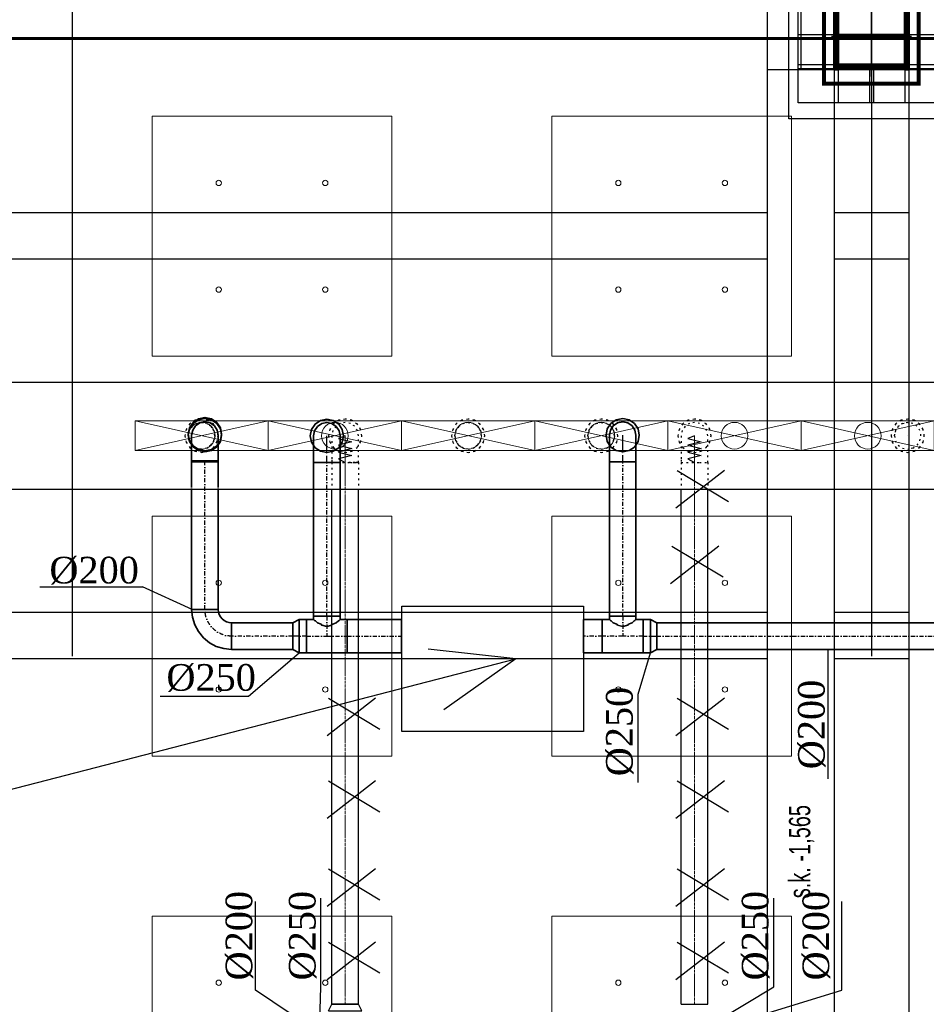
# Model space of a CAD drawing. Header units: centimetres. Extents: x -228435 to 46820, y -89367 to 152985.
# Tile 148 of 256: x -40934 to -34128, y 45738 to 53125. Entities that reach past the tile are written whole.
import ezdxf

# ---------------------------------------------------------------- set-up
doc = ezdxf.new("R2010")
doc.units = ezdxf.units.CM
doc.header["$LTSCALE"] = 50
doc.header["$PDMODE"] = 35
doc.header["$PDSIZE"] = 0.1
for name, pattern in [('01-103-Went PP_poziom-0_5$0$DASHDOT', [25.4, 12.7, -6.35, 0, -6.35]), ('CADVENT_CENTERLINE', [9.9, 7.4, -1, 0.5, -1]), ('CADVENT_HIDDEN', [0.8, 0.25, -0.55]), ('Kondygnacja  -0_5$0$HIDDEN', [9.525, 6.35, -3.175]), ('Kondygnacja  -0_5$0$HIDDEN2', [4.7625, 3.175, -1.5875]), ('Osie rzutów$0$DASHDOT2', [12.7, 6.35, -3.175, 0, -3.175])]:
    doc.linetypes.add(name, pattern=pattern)
doc.layers.get('0').update_dxf_attribs({"color": 8})
doc.layers.get('DEFPOINTS').update_dxf_attribs({"color": 8})
for name, color, linetype in [('01-103-Went PP_poziom-0_5$0$L_Nawiew', 250, 'Continuous'), ('bgde-nawiewEXP', 250, 'Continuous'), ('bgde-nawiewHIDDEN', 250, 'Continuous'), ('IS_zmiany 2024', 3, 'Continuous'), ('Kondygnacja  -0_5$0$ARCH_GK', 8, 'Continuous'), ('Kondygnacja  -0_5$0$ARCH_KONSTR_POWYŻEJ RZUTU', 8, 'Kondygnacja  -0_5$0$HIDDEN'), ('Kondygnacja  -0_5$0$ARCH_KONSTR_POWYŻEJ RZUTU_IST', 8, 'Kondygnacja  -0_5$0$HIDDEN2'), ('Kondygnacja  -0_5$0$ARCH_KONSTRUKCJA_NIEWIDOCZNA', 8, 'Continuous'), ('Kondygnacja  -0_5$0$ARCH_OKŁADZINA', 8, 'Continuous'), ('Kondygnacja  -0_5$0$ARCH_SŁUPY', 8, 'Continuous'), ('Osie rzutów$0$ARCH_INFO_OSIE_IST', 8, 'Osie rzutów$0$DASHDOT2'), ('Osie rzutów$0$ARCH_INFO_OSIE_OPISY_IST', 8, 'Continuous')]:
    doc.layers.add(name, color=color, linetype=linetype)
for name, color, linetype, lineweight in [('bgde-nawiewCEN', 7, 'Continuous', 13), ('bgde_nawiewnik', 11, 'Continuous', 5), ('Kondygnacja  -0_5$0$ARCH_INFO_WYMIARY', 8, 'Continuous', 9), ('SU Lampy kwadratowe  -05$0$ARCH_SUFITY_PODWIESZANE', 8, 'Continuous', 9)]:
    doc.layers.add(name, color=color, linetype=linetype, lineweight=lineweight)
doc.styles.add('Kondygnacja  -0_5$0$BIKTS', font='bikromsw.shx', dxfattribs={"width": 0.8})
doc.styles.add('Kondygnacja  -0_5$0$Romans', font='Romans.shx', dxfattribs={"width": 0.7})
doc.dimstyles.new('Kondygnacja  -0_5$0$Wymiary 1-100', dxfattribs={"dimtxt": 12, "dimasz": 10, "dimexe": 5, "dimexo": 0, "dimgap": 4, "dimtad": 1, "dimrnd": 0.5, "dimzin": 12, "dimdsep": 46, "dimtxsty": 'Kondygnacja  -0_5$0$Romans', "dimblk": 'Kondygnacja  -0_5$0$_Oblique', "dimcen": 10, "dimdle": 10, "dimclrt": 55, "dimazin": 0, "dimtfac": 1, "dimtmove": 1, "dimatfit": 3, "dimfxl": 8, "dimfxlon": 1, "dimtolj": 1, "dimtzin": 0, "dimarcsym": 0})
pattern_1 = [(45, (-1133.3117, -3177.9858), (-0.6735192, 0.6735192), [])]

# ---------------------------------------------------------------- blocks, each defined once
blk = doc.blocks.new('Osie rzutów')
at = {"layer": 'Osie rzutów$0$ARCH_INFO_OSIE_IST', "ltscale": 10}
for p, q in [((8060, 12510), (8060, 4623.26)), ((8660, 12510), (8660, 4623.26)), ((8660, 9770), (8660, 9830)), ((4436.04, 9800), (15156.54, 9800)), ((8690, 9800), (8630, 9800)), ((4436.04, 9200), (15156.54, 9200))]:
    blk.add_line(p, q, dxfattribs=at)
blk = doc.blocks.new('SU Lampy kwadratowe  -05$0$moduł sufitu')
at = {"layer": 'SU Lampy kwadratowe  -05$0$ARCH_SUFITY_PODWIESZANE'}
for points in [[(60, -60), (240, -60), (240, -240), (60, -240)], [(360, -60), (540, -60), (540, -240), (360, -240)], [(60, -360), (240, -360), (240, -540), (60, -540)], [(360, -360), (540, -360), (540, -540), (360, -540)]]:
    blk.add_lwpolyline(points, close=True, dxfattribs=at)
for centre in [(110, -110), (190, -110), (410, -110), (490, -110), (110, -190), (190, -190), (410, -190), (490, -190), (110, -410), (190, -410), (410, -410), (490, -410), (110, -490), (190, -490), (410, -490), (490, -490)]:
    blk.add_circle(centre, 2, dxfattribs=at)
blk = doc.blocks.new('SU Lampy kwadratowe  -05')
at = {"layer": 'SU Lampy kwadratowe  -05$0$ARCH_SUFITY_PODWIESZANE'}
for p in [(8060, 9800), (8060, 9200)]:
    blk.add_blockref('SU Lampy kwadratowe  -05$0$moduł sufitu', p, dxfattribs=at)
blk = doc.blocks.new('Kondygnacja  -0_5$0$_Oblique')
at = {"color": 0, "linetype": 'ByBlock', "lineweight": -2}
blk.add_line((-0.5, -0.5), (0.5, 0.5), dxfattribs=at)
blk = doc.blocks.new('*D147')
at = {"layer": 'DEFPOINTS', "color": 0}
for p in [(5845, 52950), (6165.9, 52950), (-62690, 50660)]:
    blk.add_point(p, dxfattribs=at)
at = {"layer": 'Kondygnacja  -0_5$0$ARCH_INFO_WYMIARY', "color": 0, "lineweight": -2}
for p, q in [((6157.9, 52950), (6170.9, 52950)), ((6165.9, 50650), (6165.9, 52960)), ((6157.9, 50660), (6170.9, 50660))]:
    blk.add_line(p, q, dxfattribs=at)
at = {"layer": 'Kondygnacja  -0_5$0$ARCH_INFO_WYMIARY', "color": 0, "lineweight": -2, "xscale": 10, "yscale": 10, "zscale": 10}
for p, rotation in [((6165.9, 52950), 90), ((6165.9, 50660), 270)]:
    blk.add_blockref('Kondygnacja  -0_5$0$_Oblique', p, dxfattribs=dict(at, rotation=rotation))
at = {"layer": 'Kondygnacja  -0_5$0$ARCH_INFO_WYMIARY', "color": 55, "insert": (6155.9, 51805), "char_height": 12, "attachment_point": 5, "rotation": 90, "style": 'Kondygnacja  -0_5$0$Romans'}
blk.add_mtext('\\A1;2290', dxfattribs=at)
blk = doc.blocks.new('*D148')
at = {"layer": 'DEFPOINTS', "color": 0}
for p in [(-59190, 47690), (5862.4, 47690), (6190, 43700)]:
    blk.add_point(p, dxfattribs=at)
at = {"layer": 'Kondygnacja  -0_5$0$ARCH_INFO_WYMIARY', "color": 0, "lineweight": -2}
for p, q in [((5854.4, 47690), (5867.4, 47690)), ((5862.4, 43690), (5862.4, 47700)), ((5870.4, 43700), (5857.4, 43700))]:
    blk.add_line(p, q, dxfattribs=at)
at = {"layer": 'Kondygnacja  -0_5$0$ARCH_INFO_WYMIARY', "color": 0, "lineweight": -2, "xscale": 10, "yscale": 10, "zscale": 10}
for p, rotation in [((5862.4, 47690), 90), ((5862.4, 43700), 270)]:
    blk.add_blockref('Kondygnacja  -0_5$0$_Oblique', p, dxfattribs=dict(at, rotation=rotation))
at = {"layer": 'Kondygnacja  -0_5$0$ARCH_INFO_WYMIARY', "color": 55, "insert": (5852.4, 45695), "char_height": 12, "attachment_point": 5, "rotation": 90, "style": 'Kondygnacja  -0_5$0$Romans'}
blk.add_mtext('\\A1;3990', dxfattribs=at)
blk = doc.blocks.new('Kondygnacja  -0_5$0$słup_kwadrat')
at = {"layer": 'Kondygnacja  -0_5$0$ARCH_SŁUPY', "lineweight": 40}
h = blk.add_hatch(dxfattribs=at)
h.set_pattern_fill('ANSI31', color=256, scale=0.3, style=0)
h.set_pattern_definition(pattern_1)
h.paths.add_polyline_path([(36, 34), (39, 34), (39, 84), (36, 84)])
h = blk.add_hatch(dxfattribs=at)
h.set_pattern_fill('ANSI31', color=256, scale=0.3, style=0)
h.set_pattern_definition(pattern_1)
h.paths.add_polyline_path([(89, 80), (89, 83), (39, 83), (39, 80)])
h = blk.add_hatch(dxfattribs=at)
h.set_pattern_fill('ANSI31', color=256, scale=0.3, style=0)
h.set_pattern_definition(pattern_1)
h.paths.add_polyline_path([(89, 34), (92, 34), (92, 84), (89, 84)])
h = blk.add_hatch(dxfattribs=at)
h.set_pattern_fill('ANSI31', color=256, scale=0.3, style=0)
h.set_pattern_definition(pattern_1)
h.paths.add_polyline_path([(89, 57.5), (89, 60.5), (39, 60.5), (39, 57.5)])
h = blk.add_hatch(dxfattribs=at)
h.set_pattern_fill('ANSI31', color=256, scale=0.3, style=0)
h.set_pattern_definition(pattern_1)
h.paths.add_polyline_path([(89, 35), (89, 38), (39, 38), (39, 35)])
at = {"layer": 'Kondygnacja  -0_5$0$ARCH_KONSTRUKCJA_NIEWIDOCZNA'}
blk.add_lwpolyline([(119, 109), (119, 9), (9, 9), (9, 109)], close=True, dxfattribs=at)
for points in [[(36, 109), (36, 84)], [(39, 109), (39, 84)], [(62.5, 109), (62.5, 83)], [(65.5, 109), (65.5, 83)], [(89, 109), (89, 84)], [(92, 109), (92, 84)], [(9, 83), (36, 83)], [(92, 83), (119, 83)], [(9, 80), (36, 80)], [(92, 80), (119, 80)], [(9, 60.5), (36, 60.5)], [(92, 60.5), (119, 60.5)], [(9, 57.5), (36, 57.5)], [(92, 57.5), (119, 57.5)], [(9, 38), (36, 38)], [(92, 38), (119, 38)], [(9, 35), (36, 35)], [(36, 34), (36, 9)], [(39, 34), (39, 9)], [(62.5, 35), (62.5, 9)], [(65.49, 35), (65.49, 9)], [(89, 34), (89, 9)], [(92, 35), (119, 35)], [(92, 34), (92, 9)]]:
    blk.add_lwpolyline(points, dxfattribs=at)
at = {"layer": 'Kondygnacja  -0_5$0$ARCH_OKŁADZINA'}
blk.add_lwpolyline([(2, 121), (126, 121), (126, -3), (2, -3)], close=True, dxfattribs=at)
at = {"layer": 'Kondygnacja  -0_5$0$ARCH_SŁUPY', "lineweight": 40}
for p, q in [((39, 60.5), (89, 60.5)), ((89, 57.5), (39, 57.5))]:
    blk.add_line(p, q, dxfattribs=at)
at = {"layer": 'Kondygnacja  -0_5$0$ARCH_SŁUPY', "lineweight": 50, "const_width": 3}
blk.add_lwpolyline([(28.5, 94.5), (99.5, 94.5), (99.5, 23.5), (28.5, 23.5)], close=True, dxfattribs=at)
at = {"layer": 'Kondygnacja  -0_5$0$ARCH_SŁUPY', "lineweight": 40}
for points in [[(36, 84), (39, 84), (39, 34), (36, 34)], [(89, 84), (92, 84), (92, 34), (89, 34)]]:
    blk.add_lwpolyline(points, close=True, dxfattribs=at)
for points in [[(89, 83), (39, 83)], [(39, 80), (89, 80)], [(89, 38), (39, 38)], [(39, 35), (89, 35)]]:
    blk.add_lwpolyline(points, dxfattribs=at)
blk = doc.blocks.new('Kondygnacja  -0_5$0$konstrukcja istniejąca -0.5')
at = {"layer": 'Kondygnacja  -0_5$0$ARCH_KONSTR_POWYŻEJ RZUTU_IST', "ltscale": 10}
blk.add_line((8632, 9775), (8632, 8625), dxfattribs=at)
for points in [[(8738, 9775), (8582, 9775), (8582, 9825), (8738, 9825), (8738, 9775)], [(8582, 8625), (8582, 9775)], [(8688, 9775), (8688, 8625)], [(7538, 9367.89), (8582, 9367.89)], [(8632, 9367.89), (8688, 9367.89)], [(8582, 9332.89), (7538, 9332.89)], [(8688, 9332.89), (8632, 9332.89)]]:
    blk.add_lwpolyline(points, dxfattribs=at)
at = {"layer": 'Kondygnacja  -0_5$0$ARCH_KONSTR_POWYŻEJ RZUTU_IST', "ltscale": 10, "elevation": 0}
for points in [[(8607, 9825), (8607, 9775)], [(7538, 9667.89), (8582, 9667.89)], [(8632, 9667.89), (8688, 9667.89)], [(8582, 9632.89), (7538, 9632.89)], [(8688, 9632.89), (8632, 9632.89)]]:
    blk.add_lwpolyline(points, dxfattribs=at)
at = {"layer": 'Kondygnacja  -0_5$0$ARCH_KONSTR_POWYŻEJ RZUTU_IST', "style": 'Kondygnacja  -0_5$0$BIKTS', "width": 0.7}
blk.add_text('s.k. -1,565', height=16, rotation=90, dxfattribs=at).set_placement((8614.08, 9153.39))
blk = doc.blocks.new('A$C066D7839')
at = {"layer": 'bgde_nawiewnik'}
for p, q in [((-50, -11.15), (-50, 11.15)), ((-50, 11.15), (50, 11.15)), ((-50, -11.15), (50, 11.15)), ((50, -11.15), (-50, 11.15)), ((50, 11.15), (50, -11.15)), ((50, -11.15), (-50, -11.15))]:
    blk.add_line(p, q, dxfattribs=at)
blk.add_circle((0, 0), 10, dxfattribs=at)
blk = doc.blocks.new('A$C6620F7D7')
at = {"layer": 'IS_zmiany 2024', "color": 2}
for p, q in [((-2328.8, 1110.5, -3110), (-2328.8, 1775.1, -3110)), ((-1838.9, 1135.5, -3110), (-1838.9, 1800.1, -3110)), ((1561.1, 1135.5, -3110), (1561.1, 1800.1, -3110)), ((2071.1, 1110.5, -3110), (2071.1, 1775.1, -3110)), ((-1947.8, 852.9, -3110), (-2328.8, 1110.5, -3110)), ((-1847.8, 877.9, -3110), (-1838.9, 1135.5, -3110)), ((1132.6, 877.9, -3110), (1561.1, 1135.5, -3110)), ((1232.6, 852.9, -3110), (2071.1, 1110.5, -3110))]:
    blk.add_line(p, q, dxfattribs=at)
at = {"layer": 'IS_zmiany 2024', "color": 1, "lineweight": 35}
for p, q in [((-1947.8, 852.9, -3110), (-2674, 852.9, -3110)), ((-2609, 652.9, -3110), (-2609, 852.9, -3110)), ((-1947.8, 852.9, -3110), (-1847.8, 877.9, -3110)), ((-1947.8, 652.9, -3110), (-1947.8, 852.9, -3110)), ((-1531.2, 877.9, -3110), (-1847.8, 877.9, -3110)), ((-1847.8, 627.9, -3110), (-1847.8, 877.9, -3110)), ((816, 877.9, -3110), (1132.6, 877.9, -3110)), ((1132.6, 627.9, -3110), (1132.6, 877.9, -3110)), ((1232.6, 852.9, -3110), (1132.6, 877.9, -3110)), ((1232.6, 652.9, -3110), (1232.6, 852.9, -3110)), ((1232.6, 852.9, -3110), (2506, 852.9, -3110)), ((2441, 652.9, -3110), (2441, 852.9, -3110)), ((-2834, -730.2, -3110), (-2834, 672.9, -3110)), ((2666, -730.2, -3110), (2666, 672.9, -3110)), ((-2634, 627.9, -3110), (-2834, 627.9, -3110)), ((-2634, -730.2, -3110), (-2634, 627.9, -3110)), ((-1947.8, 652.9, -3110), (-2609, 652.9, -3110)), ((-1847.8, 627.9, -3110), (-1947.8, 652.9, -3110)), ((-1531.2, 627.9, -3110), (-1847.8, 627.9, -3110)), ((816, 627.9, -3110), (1132.6, 627.9, -3110)), ((1132.6, 627.9, -3110), (1232.6, 652.9, -3110)), ((1232.6, 652.9, -3110), (2441, 652.9, -3110)), ((2466, -730.2, -3110), (2466, 627.9, -3110)), ((2466, 627.9, -3110), (2666, 627.9, -3110)), ((-2634, -524.2, -3110), (-2834, -524.2, -3110)), ((-2649.4, -576.3, -3110), (-2816.5, -618.7, -2122.9)), ((-2734, -524.2, -3110), (-2813.1, -555.5, -3110)), ((-2813.1, -555.5, -3110), (-2649.4, -576.3, -3110)), ((2466, -524.2, -3110), (2666, -524.2, -3110)), ((2645, -555.5, -3110), (2481.3, -576.3, -3110)), ((2481.3, -576.3, -3110), (2648.4, -618.7, -2122.9)), ((2566, -524.2, -3110), (2645, -555.5, -3110)), ((-2816.5, -618.7, -2122.9), (-2665.9, -628.3, -3110)), ((-2665.9, -628.3, -3110), (-2734, -730.2, -3110)), ((2648.4, -618.7, -2122.9), (2497.9, -628.3, -3110)), ((2497.9, -628.3, -3110), (2566, -730.2, -3110))]:
    blk.add_line(p, q, dxfattribs=at)
at = {"layer": 'IS_zmiany 2024', "color": 250, "linetype": '01-103-Went PP_poziom-0_5$0$DASHDOT', "ltscale": 0.05}
for p, q in [((-1681.2, 752.9, -3110), (-2689.7, 752.9, -3110)), ((966, 752.9, -3110), (2521.6, 752.9, -3110)), ((-2734, -730.2, -2122.9), (-2734, 687.9, -2122.9)), ((2566, -730.2, -3110), (2566, 687.9, -3110))]:
    blk.add_line(p, q, dxfattribs=at)
at = {"layer": 'IS_zmiany 2024', "color": 1, "lineweight": 35}
for centre, radius, start, end in [((-2689.7, 705.7, -3110), 148, 83.9263, 192.80663), ((2521.6, 705.7, -3110), 148, 347.19337, 96.0737), ((-2609, 627.9, -3110), 25, 90, 180), ((2441, 627.9, -3110), 25, 0, 90)]:
    blk.add_arc(centre, radius, start, end, dxfattribs=at)
at = {"layer": 'IS_zmiany 2024', "color": 250, "linetype": '01-103-Went PP_poziom-0_5$0$DASHDOT', "ltscale": 0.05}
for centre, start, end in [((-2676.7, 696.4, -3110), 102.98305, 188.42512), ((2508.6, 696.4, -3110), 351.57488, 77.01695)]:
    blk.add_arc(centre, 58, start, end, dxfattribs=at)
at = {"layer": 'IS_zmiany 2024', "color": 2, "char_height": 200, "width": 6261.143, "attachment_point": 1, "rotation": 90}
for s, insert in [('\\fTimes New Roman|b0|i0|c238|p18;\\A1;%%c200', (-2554.4, 1183.1, 4570)), ('\\fTimes New Roman|b0|i0|c238|p18;\\A1;%%c250', (-2079.3, 1183.1, 4570)), ('\\fTimes New Roman|b0|i0|c238|p18;\\A1;%%c250', (1320.7, 1183.1, 4570)), ('\\fTimes New Roman|b0|i0|c238|p18;\\A1;%%c200', (1776.3, 1183.1, 4570))]:
    blk.add_mtext(s, dxfattribs=dict(at, insert=insert))

msp = doc.modelspace()

# ---------------------------------------------------------------- linework, layer by layer
at = {"layer": 'bgde-nawiewCEN', "linetype": 'CADVENT_CENTERLINE', "ltscale": 0.06}
for p, q in [((-38489.979, 50003.393), (-38489.979, 50003.868)), ((-38489.979, 50002.268), (-38489.979, 50003.393)), ((-38489.979, 50000.075), (-38489.979, 50002.268)), ((-38489.979, 49996.46), (-38489.979, 50000.075)), ((-38489.979, 49991.068), (-38489.979, 49996.46)), ((-38489.979, 49983.542), (-38489.979, 49991.068)), ((-38489.979, 49973.527), (-38489.979, 49983.542)), ((-38489.979, 49960.668), (-38489.979, 49973.527)), ((-38489.979, 49944.608), (-38489.979, 49960.668)), ((-38489.979, 49924.993), (-38489.979, 49944.608)), ((-35867.838, 50003.393), (-35867.838, 50003.868)), ((-35867.838, 50002.268), (-35867.838, 50003.393)), ((-35867.838, 50000.075), (-35867.838, 50002.268)), ((-35867.838, 49996.46), (-35867.838, 50000.075)), ((-35867.838, 49991.068), (-35867.838, 49996.46)), ((-35867.838, 49983.542), (-35867.838, 49991.068)), ((-35867.838, 49973.527), (-35867.838, 49983.542)), ((-35867.838, 49960.668), (-35867.838, 49973.527)), ((-35867.838, 49944.608), (-35867.838, 49960.668)), ((-35867.838, 49924.993), (-35867.838, 49944.608)), ((-38489.979, 49901.468), (-38489.979, 49924.993)), ((-38489.979, 49873.675), (-38489.979, 49901.468)), ((-38489.979, 49822.564), (-38489.979, 49873.675)), ((-35867.838, 49901.468), (-35867.838, 49924.993)), ((-35867.838, 49873.675), (-35867.838, 49901.468)), ((-35867.838, 49822.564), (-35867.838, 49873.675)), ((-38489.979, 49803.868), (-38489.979, 49822.564)), ((-38489.979, 45738.069), (-38489.979, 49803.868)), ((-35867.838, 49803.868), (-35867.838, 49822.564)), ((-35867.838, 45738.069), (-35867.838, 49803.868))]:
    msp.add_line(p, q, dxfattribs=at)
at = {"layer": 'bgde-nawiewEXP', "linetype": 'Continuous'}
msp.add_lwpolyline([(-55706.071, 49603.941), (-19380.813, 49603.941), (-19380.813, 50403.941), (-19370.813, 50403.941), (-19370.813, 49603.941), (-19380.813, 49603.941), (-19380.813, 50403.941), (-55706.071, 50403.941)], close=True, dxfattribs=at)
for points in [[(-38614.979, 45689.912), (-38364.979, 45689.912), (-38389.979, 45738.069), (-38389.979, 45738.07), (-38589.979, 45738.07), (-38589.979, 49603.941)], [(-38614.979, 45689.912), (-38589.979, 45738.069), (-38389.979, 45738.069), (-38389.979, 49603.941)], [(-35967.838, 45738.07), (-35767.838, 45738.07), (-35767.838, 49603.941)], [(-35967.838, 45738.07), (-35967.838, 49603.941)]]:
    msp.add_lwpolyline(points, dxfattribs=at)
at = {"layer": 'bgde-nawiewHIDDEN', "linetype": 'CADVENT_HIDDEN'}
for points in [[(-39693.709, 50003.868), (-39684.194, 49956.032), (-39657.097, 49915.479), (-39616.544, 49888.383), (-39568.709, 49878.868), (-39520.873, 49888.383), (-39480.321, 49915.479), (-39453.224, 49956.032), (-39443.709, 50003.868), (-39453.224, 50051.703), (-39480.321, 50092.256), (-39520.873, 50119.352), (-39568.709, 50128.868), (-39616.544, 50119.352), (-39657.097, 50092.256), (-39684.194, 50051.703)], [(-39693.709, 50003.868), (-39684.194, 49956.032), (-39657.097, 49915.479), (-39616.544, 49888.383), (-39568.709, 49878.868), (-39520.873, 49888.383), (-39480.321, 49915.479), (-39453.224, 49956.032), (-39443.709, 50003.868), (-39453.224, 50051.703), (-39480.321, 50092.256), (-39520.873, 50119.352), (-39568.709, 50128.868), (-39616.544, 50119.352), (-39657.097, 50092.256), (-39684.194, 50051.703)], [(-39668.709, 50003.868), (-39661.097, 49965.599), (-39639.42, 49933.157), (-39606.977, 49911.48), (-39568.709, 49903.868), (-39530.441, 49911.48), (-39497.998, 49933.157), (-39476.321, 49965.599), (-39468.709, 50003.868), (-39476.321, 50042.136), (-39497.998, 50074.578), (-39530.441, 50096.255), (-39568.709, 50103.868), (-39606.977, 50096.255), (-39639.42, 50074.578), (-39661.097, 50042.136)], [(-39668.709, 50003.868), (-39661.097, 50042.136), (-39639.42, 50074.578), (-39606.977, 50096.255), (-39568.709, 50103.868), (-39530.441, 50096.255), (-39497.998, 50074.578), (-39476.321, 50042.136), (-39468.709, 50003.868), (-39476.321, 49965.599), (-39497.998, 49933.157), (-39530.441, 49911.48), (-39568.709, 49903.868), (-39606.977, 49911.48), (-39639.42, 49933.157), (-39661.097, 49965.599)], [(-38614.979, 50003.868), (-38605.464, 49956.032), (-38578.368, 49915.479), (-38537.815, 49888.383), (-38489.979, 49878.868), (-38442.144, 49888.383), (-38401.591, 49915.479), (-38374.494, 49956.032), (-38364.979, 50003.868), (-38374.494, 50051.703), (-38401.591, 50092.256), (-38442.144, 50119.352), (-38489.979, 50128.868), (-38537.815, 50119.352), (-38578.368, 50092.256), (-38605.464, 50051.703)], [(-38614.979, 50003.868), (-38605.464, 49956.032), (-38578.368, 49915.479), (-38537.815, 49888.383), (-38489.979, 49878.868), (-38442.144, 49888.383), (-38401.591, 49915.479), (-38374.494, 49956.032), (-38364.979, 50003.868), (-38374.494, 50051.703), (-38401.591, 50092.256), (-38442.144, 50119.352), (-38489.979, 50128.868), (-38537.815, 50119.352), (-38578.368, 50092.256), (-38605.464, 50051.703)], [(-38589.979, 49803.868), (-38397.591, 49803.868), (-38397.591, 49803.867), (-38389.979, 49803.867), (-38389.979, 50003.868), (-38397.591, 50042.136), (-38419.269, 50074.578), (-38451.711, 50096.255), (-38489.979, 50103.868), (-38528.248, 50096.255), (-38560.69, 50074.578), (-38582.367, 50042.136), (-38589.979, 50003.868), (-38589.979, 49822.564)], [(-37692.838, 50003.868), (-37683.323, 49956.032), (-37656.226, 49915.479), (-37615.674, 49888.383), (-37567.838, 49878.868), (-37520.003, 49888.383), (-37479.45, 49915.479), (-37452.353, 49956.032), (-37442.838, 50003.868), (-37452.353, 50051.703), (-37479.45, 50092.256), (-37520.003, 50119.352), (-37567.838, 50128.868), (-37615.674, 50119.352), (-37656.226, 50092.256), (-37683.323, 50051.703)], [(-37692.838, 50003.868), (-37683.323, 49956.032), (-37656.226, 49915.479), (-37615.674, 49888.383), (-37567.838, 49878.868), (-37520.003, 49888.383), (-37479.45, 49915.479), (-37452.353, 49956.032), (-37442.838, 50003.868), (-37452.353, 50051.703), (-37479.45, 50092.256), (-37520.003, 50119.352), (-37567.838, 50128.868), (-37615.674, 50119.352), (-37656.226, 50092.256), (-37683.323, 50051.703)], [(-37667.838, 50003.868), (-37660.226, 49965.599), (-37638.549, 49933.157), (-37606.106, 49911.48), (-37567.838, 49903.868), (-37529.57, 49911.48), (-37497.127, 49933.157), (-37475.45, 49965.599), (-37467.838, 50003.868), (-37475.45, 50042.136), (-37497.127, 50074.578), (-37529.57, 50096.255), (-37567.838, 50103.868), (-37606.106, 50096.255), (-37638.549, 50074.578), (-37660.226, 50042.136)], [(-36692.838, 50003.868), (-36683.323, 49956.032), (-36656.226, 49915.479), (-36615.674, 49888.383), (-36567.838, 49878.868), (-36520.003, 49888.383), (-36479.45, 49915.479), (-36452.353, 49956.032), (-36442.838, 50003.868), (-36452.353, 50051.703), (-36479.45, 50092.256), (-36520.003, 50119.352), (-36567.838, 50128.868), (-36615.674, 50119.352), (-36656.226, 50092.256), (-36683.323, 50051.703)], [(-36692.838, 50003.868), (-36683.323, 49956.032), (-36656.226, 49915.479), (-36615.674, 49888.383), (-36567.838, 49878.868), (-36520.003, 49888.383), (-36479.45, 49915.479), (-36452.353, 49956.032), (-36442.838, 50003.868), (-36452.353, 50051.703), (-36479.45, 50092.256), (-36520.003, 50119.352), (-36567.838, 50128.868), (-36615.674, 50119.352), (-36656.226, 50092.256), (-36683.323, 50051.703)], [(-36667.838, 50003.868), (-36660.226, 49965.599), (-36638.549, 49933.157), (-36606.106, 49911.48), (-36567.838, 49903.868), (-36529.57, 49911.48), (-36497.127, 49933.157), (-36475.45, 49965.599), (-36467.838, 50003.868), (-36475.45, 50042.136), (-36497.127, 50074.578), (-36529.57, 50096.255), (-36567.838, 50103.868), (-36606.106, 50096.255), (-36638.549, 50074.578), (-36660.226, 50042.136)], [(-35992.838, 50003.868), (-35983.323, 49956.032), (-35956.226, 49915.479), (-35915.674, 49888.383), (-35867.838, 49878.868), (-35820.003, 49888.383), (-35779.45, 49915.479), (-35752.353, 49956.032), (-35742.838, 50003.868), (-35752.353, 50051.703), (-35779.45, 50092.256), (-35820.003, 50119.352), (-35867.838, 50128.868), (-35915.674, 50119.352), (-35956.226, 50092.256), (-35983.323, 50051.703)], [(-35992.838, 50003.868), (-35983.323, 49956.032), (-35956.226, 49915.479), (-35915.674, 49888.383), (-35867.838, 49878.868), (-35820.003, 49888.383), (-35779.45, 49915.479), (-35752.353, 49956.032), (-35742.838, 50003.868), (-35752.353, 50051.703), (-35779.45, 50092.256), (-35820.003, 50119.352), (-35867.838, 50128.868), (-35915.674, 50119.352), (-35956.226, 50092.256), (-35983.323, 50051.703)], [(-35967.838, 49803.868), (-35829.57, 49803.868), (-35829.57, 49803.867), (-35767.838, 49803.867), (-35767.838, 50003.868), (-35775.45, 50042.136), (-35797.127, 50074.578), (-35829.57, 50096.255), (-35867.838, 50103.868), (-35906.106, 50096.255), (-35938.549, 50074.578), (-35960.226, 50042.136), (-35967.838, 50003.868), (-35967.838, 49822.564)], [(-34392.838, 50003.868), (-34383.323, 49956.032), (-34356.226, 49915.479), (-34315.674, 49888.383), (-34267.838, 49878.868), (-34220.003, 49888.383), (-34179.45, 49915.479), (-34152.353, 49956.032), (-34142.838, 50003.868), (-34152.353, 50051.703), (-34179.45, 50092.256), (-34220.003, 50119.352), (-34267.838, 50128.868), (-34315.674, 50119.352), (-34356.226, 50092.256), (-34383.323, 50051.703)], [(-34392.838, 50003.868), (-34383.323, 49956.032), (-34356.226, 49915.479), (-34315.674, 49888.383), (-34267.838, 49878.868), (-34220.003, 49888.383), (-34179.45, 49915.479), (-34152.353, 49956.032), (-34142.838, 50003.868), (-34152.353, 50051.703), (-34179.45, 50092.256), (-34220.003, 50119.352), (-34267.838, 50128.868), (-34315.674, 50119.352), (-34356.226, 50092.256), (-34383.323, 50051.703)], [(-34367.838, 50003.868), (-34360.226, 49965.599), (-34338.549, 49933.157), (-34306.106, 49911.48), (-34267.838, 49903.868), (-34229.57, 49911.48), (-34197.127, 49933.157), (-34175.45, 49965.599), (-34167.838, 50003.868), (-34175.45, 50042.136), (-34197.127, 50074.578), (-34229.57, 50096.255), (-34267.838, 50103.868), (-34306.106, 50096.255), (-34338.549, 50074.578), (-34360.226, 50042.136)]]:
    msp.add_lwpolyline(points, close=True, dxfattribs=at)
for points in [[(-37638.549, 50074.578), (-37606.106, 50096.255)], [(-37606.106, 50096.255), (-37638.549, 50074.578)], [(-37606.106, 50096.255), (-37567.838, 50103.868)], [(-37567.838, 50103.868), (-37606.106, 50096.255)], [(-37567.838, 50103.868), (-37529.57, 50096.255)], [(-37529.57, 50096.255), (-37567.838, 50103.868)], [(-37529.57, 50096.255), (-37497.127, 50074.578)], [(-37497.127, 50074.578), (-37529.57, 50096.255)], [(-36667.838, 50003.868), (-36660.226, 50042.136), (-36638.549, 50074.578), (-36606.106, 50096.255), (-36567.838, 50103.868)], [(-36567.838, 50103.868), (-36606.106, 50096.255)], [(-36567.838, 50103.868), (-36529.57, 50096.255), (-36497.127, 50074.578), (-36475.45, 50042.136), (-36467.838, 50003.868), (-36475.45, 49965.599), (-36497.127, 49933.157), (-36529.57, 49911.48), (-36567.838, 49903.868), (-36606.106, 49911.48)], [(-34367.838, 50003.868), (-34360.226, 50042.136), (-34338.549, 50074.578), (-34306.106, 50096.255), (-34267.838, 50103.868), (-34229.57, 50096.255)], [(-34229.57, 49911.48), (-34197.127, 49933.157), (-34175.45, 49965.599), (-34167.838, 50003.868), (-34175.45, 50042.136), (-34197.127, 50074.578), (-34229.57, 50096.255), (-34267.838, 50103.868)], [(-37667.838, 50003.868), (-37660.226, 50042.136)], [(-37660.226, 50042.136), (-37667.838, 50003.868)], [(-37660.226, 50042.136), (-37638.549, 50074.578)], [(-37638.549, 50074.578), (-37660.226, 50042.136)], [(-37497.127, 50074.578), (-37475.45, 50042.136)], [(-37475.45, 50042.136), (-37497.127, 50074.578)], [(-37475.45, 49965.599), (-37467.838, 50003.868), (-37475.45, 50042.136)], [(-37475.45, 50042.136), (-37467.838, 50003.868)], [(-37667.838, 50003.868), (-37660.226, 49965.599)], [(-37660.226, 49965.599), (-37667.838, 50003.868)], [(-37660.226, 49965.599), (-37638.549, 49933.157)], [(-37638.549, 49933.157), (-37660.226, 49965.599)], [(-37497.127, 49933.157), (-37475.45, 49965.599)], [(-37475.45, 49965.599), (-37497.127, 49933.157)], [(-36667.838, 50003.868), (-36660.226, 49965.599), (-36638.549, 49933.157), (-36606.106, 49911.48), (-36567.838, 49903.868)], [(-34367.838, 50003.868), (-34360.226, 49965.599), (-34338.549, 49933.157), (-34306.106, 49911.48), (-34267.838, 49903.868), (-34229.57, 49911.48)], [(-37638.549, 49933.157), (-37606.106, 49911.48)], [(-37606.106, 49911.48), (-37638.549, 49933.157)], [(-37606.106, 49911.48), (-37567.838, 49903.868)], [(-37567.838, 49903.868), (-37606.106, 49911.48)], [(-37567.838, 49903.868), (-37529.57, 49911.48)], [(-37529.57, 49911.48), (-37567.838, 49903.868)], [(-37529.57, 49911.48), (-37497.127, 49933.157)], [(-37497.127, 49933.157), (-37529.57, 49911.48)], [(-34229.57, 49911.48), (-34267.838, 49903.868)], [(-38589.979, 49803.867), (-38451.711, 49803.867)], [(-38589.979, 49803.867), (-38589.979, 49603.941)], [(-38451.711, 49803.867), (-38489.979, 49803.867)], [(-38451.711, 49803.867), (-38419.269, 49803.867)], [(-38419.269, 49803.867), (-38451.711, 49803.867)], [(-38397.591, 49803.868), (-38419.269, 49803.868)], [(-38419.269, 49803.867), (-38397.591, 49803.867)], [(-38397.591, 49803.868), (-38389.979, 49803.868), (-38389.979, 49603.941)], [(-35967.838, 49803.867), (-35829.57, 49803.867), (-35829.57, 49803.868), (-35767.838, 49803.868), (-35767.838, 49603.941)], [(-35967.838, 49803.867), (-35967.838, 49603.941)]]:
    msp.add_lwpolyline(points, dxfattribs=at)
at = {"layer": 'bgde-nawiewHIDDEN'}
for points in [[(-39568.709, 50003.868), (-39568.709, 50003.868)], [(-38489.979, 50003.868), (-38539.979, 49982.57), (-38439.979, 49957.208), (-38539.979, 49931.988), (-38439.979, 49906.703), (-38539.979, 49881.168), (-38439.979, 49855.809), (-38539.979, 49830.35), (-38489.979, 49803.868)], [(-37567.838, 50003.868), (-37567.838, 50003.868)], [(-36567.838, 50003.868), (-36567.838, 50003.868)], [(-35867.838, 50003.868), (-35917.838, 49982.57), (-35817.838, 49957.208), (-35917.838, 49931.988), (-35817.838, 49906.703), (-35917.838, 49881.168), (-35817.838, 49855.809), (-35917.838, 49830.35), (-35867.838, 49803.868)], [(-34267.838, 50003.868), (-34267.838, 50003.868)]]:
    msp.add_lwpolyline(points, dxfattribs=at)
at = {"layer": 'IS_zmiany 2024', "color": 250, "linetype": '01-103-Went PP_poziom-0_5$0$DASHDOT', "ltscale": 0.05}
for p, q in [((-38627.847, 50001.739), (-38627.847, 50002.213)), ((-38627.847, 50000.613), (-38627.847, 50001.739)), ((-38627.847, 49998.42), (-38627.847, 50000.613)), ((-38627.847, 49994.805), (-38627.847, 49998.42)), ((-38627.847, 49989.413), (-38627.847, 49994.805)), ((-38627.847, 49981.887), (-38627.847, 49989.413)), ((-38627.847, 49971.872), (-38627.847, 49981.887)), ((-38627.847, 49959.013), (-38627.847, 49971.872)), ((-38627.847, 49942.954), (-38627.847, 49959.013)), ((-38627.847, 49923.339), (-38627.847, 49942.954)), ((-36407.466, 50007.065), (-36407.466, 50007.539)), ((-36407.466, 50005.939), (-36407.466, 50007.065)), ((-36407.466, 50003.747), (-36407.466, 50005.939)), ((-36407.466, 50000.132), (-36407.466, 50003.747)), ((-36407.466, 49994.739), (-36407.466, 50000.132)), ((-36407.466, 49987.213), (-36407.466, 49994.739)), ((-36407.466, 49977.198), (-36407.466, 49987.213)), ((-36407.466, 49964.339), (-36407.466, 49977.198)), ((-36407.466, 49948.28), (-36407.466, 49964.339)), ((-36407.466, 49928.665), (-36407.466, 49948.28)), ((-38627.847, 49899.813), (-38627.847, 49923.339)), ((-38627.847, 49872.02), (-38627.847, 49899.813)), ((-38627.847, 49820.909), (-38627.847, 49872.02)), ((-36407.466, 49905.139), (-36407.466, 49928.665)), ((-36407.466, 49877.347), (-36407.466, 49905.139)), ((-36407.466, 49826.235), (-36407.466, 49877.347)), ((-39543.115, 48700.479), (-39543.115, 49808.194)), ((-38627.847, 49802.213), (-38627.847, 49820.909)), ((-38627.847, 48650.479), (-38627.847, 49802.213)), ((-36407.466, 49807.539), (-36407.466, 49826.235)), ((-36407.466, 48650.479), (-36407.466, 49807.539)), ((-38627.847, 48650.479), (-38627.847, 48500.479)), ((-36407.466, 48650.479), (-36407.466, 48500.479)), ((-38883.847, 48500.479), (-39343.115, 48500.479)), ((-38780.847, 48500.479), (-38883.847, 48500.479)), ((-38780.847, 48500.479), (-38627.847, 48500.479)), ((-38627.847, 48500.479), (-38474.847, 48500.479)), ((-38474.847, 48500.479), (-38068.466, 48500.479)), ((-36560.466, 48500.479), (-36700.466, 48500.479)), ((-36407.466, 48500.479), (-36560.466, 48500.479)), ((-36254.466, 48500.479), (-36407.466, 48500.479)), ((-36254.466, 48500.479), (-36151.466, 48500.479)), ((-36151.466, 48500.479), (-33609.221, 48500.479))]:
    msp.add_line(p, q, dxfattribs=at)
at = {"layer": 'IS_zmiany 2024', "color": 1}
for p, q in [((-36007.173, 49462.688, -245), (-35644.143, 49745.194, -245)), ((-35997.173, 49742.688, -245), (-35611.778, 49510.372, -245)), ((-36049.353, 48896.328, -245), (-35686.323, 49178.834, -245)), ((-36039.353, 49176.328, -245), (-35653.958, 48944.012, -245)), ((-38626.498, 47755.266), (-38263.468, 48037.771)), ((-38616.498, 48035.266), (-38231.103, 47802.95)), ((-36007.173, 47755.266), (-35644.143, 48037.771)), ((-35997.173, 48035.266), (-35611.778, 47802.95)), ((-38626.498, 47135.055), (-38263.468, 47417.56)), ((-38616.498, 47415.055), (-38231.103, 47182.739)), ((-36007.173, 47135.055), (-35644.143, 47417.56)), ((-35997.173, 47415.055), (-35611.778, 47182.739)), ((-38626.498, 46475.27), (-38263.468, 46757.776)), ((-38616.498, 46755.27), (-38231.103, 46522.955)), ((-36007.173, 46475.27), (-35644.143, 46757.776)), ((-35997.173, 46755.27), (-35611.778, 46522.955)), ((-38626.498, 45925.283), (-38263.468, 46207.788)), ((-38616.498, 46205.283), (-38231.103, 45972.967)), ((-36007.173, 45925.283), (-35644.143, 46207.788)), ((-35997.173, 46205.283), (-35611.778, 45972.967))]:
    msp.add_line(p, q, dxfattribs=at)
at = {"layer": 'IS_zmiany 2024', "color": 2}
for p, q in [((-40783.385, 48870, -245), (-40011.328, 48870, -50.299)), ((-39639.309, 48700.479), (-40011.328, 48870, -50.299)), ((-37210.665, 48329.138), (-37866.521, 48402.98)), ((-34865.339, 47428.969, -245), (-34865.339, 48400.479)), ((-49426.621, 45179.152, 2865), (-37210.665, 48329.138)), ((-39215.31, 48050, 487.772), (-38835.69, 48375.479)), ((-37210.665, 48329.138), (-37749.035, 47947.356)), ((-36292.082, 48066.077, -245), (-36199.623, 48375.479)), ((-39879.905, 48050, 487.772), (-39215.31, 48050, 487.772)), ((-36292.082, 47401.483, -245), (-36292.082, 48066.077, -245))]:
    msp.add_line(p, q, dxfattribs=at)
at = {"layer": 'IS_zmiany 2024', "color": 250}
msp.add_line((-37210.665, 48329.138), (-37749.035, 47947.356), dxfattribs=at)
at = {"layer": 'IS_zmiany 2024', "color": 40, "lineweight": 60}
for points in [[(-47160, 65000), (-22185, 65000), (-22185, 52985), (-47160, 52985)], [(-47160, 52985), (-22185, 52985), (-22185, 40645), (-47160, 40645)]]:
    msp.add_lwpolyline(points, close=True, dxfattribs=at)
at = {"layer": 'IS_zmiany 2024', "color": 1, "lineweight": 35}
for points in [[(-39668.115, 50015.602), (-39658.6, 49967.766), (-39631.503, 49927.213), (-39590.95, 49900.117), (-39543.115, 49890.602), (-39495.279, 49900.117), (-39454.726, 49927.213), (-39427.63, 49967.766), (-39418.115, 50015.602), (-39427.63, 50063.437), (-39454.726, 50103.99), (-39495.279, 50131.087), (-39543.115, 50140.602), (-39590.95, 50131.087), (-39631.503, 50103.99), (-39658.6, 50063.437)], [(-39668.115, 50008.194), (-39658.6, 49960.359), (-39631.503, 49919.806), (-39590.95, 49892.709), (-39543.115, 49883.194), (-39495.279, 49892.709), (-39454.726, 49919.806), (-39427.63, 49960.359), (-39418.115, 50008.194), (-39427.63, 50056.03), (-39454.726, 50096.583), (-39495.279, 50123.679), (-39543.115, 50133.194), (-39590.95, 50123.679), (-39631.503, 50096.583), (-39658.6, 50056.03)], [(-39643.115, 49808.194), (-39443.115, 49808.194), (-39443.115, 50008.194), (-39450.727, 50046.463), (-39472.404, 50078.905), (-39504.846, 50100.582), (-39543.115, 50108.194), (-39581.383, 50100.582), (-39613.825, 50078.905), (-39635.503, 50046.463), (-39643.115, 50008.194), (-39643.115, 49826.89)], [(-38752.847, 50002.213), (-38743.332, 49954.377), (-38716.235, 49913.825), (-38675.682, 49886.728), (-38627.847, 49877.213), (-38580.011, 49886.728), (-38539.458, 49913.825), (-38512.362, 49954.377), (-38502.847, 50002.213), (-38512.362, 50050.048), (-38539.458, 50090.601), (-38580.011, 50117.698), (-38627.847, 50127.213), (-38675.682, 50117.698), (-38716.235, 50090.601), (-38743.332, 50050.048)], [(-38752.847, 50002.213), (-38743.332, 49954.377), (-38716.235, 49913.825), (-38675.682, 49886.728), (-38627.847, 49877.213), (-38580.011, 49886.728), (-38539.458, 49913.825), (-38512.362, 49954.377), (-38502.847, 50002.213), (-38512.362, 50050.048), (-38539.458, 50090.601), (-38580.011, 50117.698), (-38627.847, 50127.213), (-38675.682, 50117.698), (-38716.235, 50090.601), (-38743.332, 50050.048)], [(-36532.466, 50007.539), (-36522.951, 49959.704), (-36495.854, 49919.151), (-36455.301, 49892.054), (-36407.466, 49882.539), (-36359.63, 49892.054), (-36319.077, 49919.151), (-36291.981, 49959.704), (-36282.466, 50007.539), (-36291.981, 50055.375), (-36319.077, 50095.928), (-36359.63, 50123.024), (-36407.466, 50132.539), (-36455.301, 50123.024), (-36495.854, 50095.928), (-36522.951, 50055.375)], [(-36532.466, 50007.539), (-36522.951, 49959.704), (-36495.854, 49919.151), (-36455.301, 49892.054), (-36407.466, 49882.539), (-36359.63, 49892.054), (-36319.077, 49919.151), (-36291.981, 49959.704), (-36282.466, 50007.539), (-36291.981, 50055.375), (-36319.077, 50095.928), (-36359.63, 50123.024), (-36407.466, 50132.539), (-36455.301, 50123.024), (-36495.854, 50095.928), (-36522.951, 50055.375)], [(-39643.115, 48700.479), (-39637.35, 48641.952), (-39620.279, 48585.674), (-39592.556, 48533.808), (-39555.247, 48488.347), (-39509.786, 48451.038), (-39457.92, 48423.315), (-39401.642, 48406.244), (-39343.115, 48400.479), (-39343.115, 48600.479), (-39362.624, 48602.401), (-39381.383, 48608.091), (-39398.672, 48617.332), (-39413.825, 48629.769), (-39426.262, 48644.922), (-39435.503, 48662.211), (-39441.193, 48680.97), (-39443.115, 48700.479), (-39635.503, 48700.479)], [(-38883.847, 48400.479), (-38883.847, 48600.479), (-38835.69, 48625.479), (-38835.69, 48375.479)], [(-38835.69, 48375.479), (-38835.69, 48625.479), (-38780.847, 48625.479), (-38780.847, 48375.479)], [(-38780.847, 48375.479), (-38474.847, 48375.479), (-38474.847, 48625.479), (-38527.847, 48625.479), (-38535.459, 48617.867), (-38541.851, 48615.964), (-38557.136, 48600.679), (-38583.592, 48588.868), (-38589.578, 48582.882), (-38627.847, 48571.489), (-38666.115, 48582.882), (-38672.101, 48588.868), (-38698.557, 48600.679), (-38713.842, 48615.964), (-38720.235, 48617.867), (-38727.847, 48625.479), (-38780.847, 48625.479), (-38780.847, 48384.994)], [(-38474.847, 48375.479), (-38068.466, 48375.479), (-38068.466, 48625.479), (-38474.847, 48625.479), (-38474.847, 48384.994)], [(-36700.466, 48375.479), (-36700.466, 48625.479), (-36560.466, 48625.479), (-36560.466, 48375.479)], [(-36254.466, 48375.479), (-36199.623, 48375.479), (-36199.623, 48625.479), (-36254.466, 48625.479), (-36254.466, 48384.994)], [(-36199.623, 48375.479), (-36151.466, 48400.479), (-36151.466, 48600.479), (-36199.623, 48625.479), (-36199.623, 48384.994)], [(-39343.115, 48400.479), (-39343.115, 48600.479), (-38883.847, 48600.479), (-38883.847, 48400.479)], [(-36151.466, 48400.479), (-33768.6, 48400.479), (-33768.6, 48600.479), (-36151.466, 48600.479), (-36151.466, 48408.091)]]:
    msp.add_lwpolyline(points, close=True, dxfattribs=at)
for points in [[(-38727.847, 49608.495), (-38727.847, 49802.213), (-38527.847, 49802.213), (-38527.847, 50002.213), (-38535.459, 50040.481), (-38557.136, 50072.924), (-38589.578, 50094.601), (-38627.847, 50102.213), (-38666.115, 50094.601), (-38698.557, 50072.924), (-38720.235, 50040.481), (-38727.847, 50002.213), (-38727.847, 49802.213), (-38527.847, 49802.213), (-38527.847, 49608.495)], [(-36507.466, 49608.495), (-36507.466, 49807.539), (-36307.466, 49807.539), (-36307.466, 50007.539), (-36315.078, 50045.808), (-36336.755, 50078.25), (-36369.197, 50099.927), (-36407.466, 50107.539), (-36445.734, 50099.927), (-36478.176, 50078.25), (-36499.854, 50045.808), (-36507.466, 50007.539), (-36507.466, 49807.539), (-36307.466, 49807.539), (-36307.466, 49608.495)], [(-39643.115, 49815.601), (-39443.115, 49815.601), (-39443.115, 49615.903)], [(-39643.115, 49815.601), (-39643.115, 49615.903)], [(-39643.115, 48700.479), (-39443.115, 48700.479), (-39443.115, 49608.495)], [(-39643.115, 48700.479), (-39643.115, 49608.495)], [(-38727.847, 49608.495), (-38727.847, 48625.479)], [(-38727.847, 48650.479), (-38527.847, 48650.479), (-38527.847, 49608.495)], [(-36507.466, 49608.495), (-36507.466, 48650.479), (-36307.466, 48650.479), (-36307.466, 49608.495)], [(-38727.847, 48650.479), (-38527.847, 48650.479), (-38527.847, 48625.479)], [(-36560.466, 48375.479), (-36560.466, 48625.479), (-36507.466, 48625.479), (-36507.466, 48650.479), (-36307.466, 48650.479), (-36307.466, 48625.479), (-36315.078, 48617.867), (-36321.47, 48615.964), (-36336.755, 48600.679), (-36363.211, 48588.868), (-36369.197, 48582.882), (-36407.466, 48571.489), (-36445.734, 48582.882), (-36451.72, 48588.868), (-36478.176, 48600.679), (-36493.461, 48615.964), (-36499.854, 48617.867), (-36507.466, 48625.479)], [(-36560.466, 48375.479), (-36254.466, 48375.479), (-36254.466, 48625.479), (-36307.466, 48625.479)]]:
    msp.add_lwpolyline(points, dxfattribs=at)
at = {"layer": 'IS_zmiany 2024'}
msp.add_lwpolyline([(-38064.466, 48725.479), (-36701.466, 48725.479), (-36701.466, 47784.138), (-38064.466, 47784.138)], close=True, dxfattribs=at)
at = {"layer": 'IS_zmiany 2024', "color": 250, "linetype": '01-103-Went PP_poziom-0_5$0$DASHDOT', "ltscale": 0.05, "extrusion": (0, 0, -1)}
msp.add_arc((39343.115, 48700.479), 200, 270, 0, dxfattribs=at)
at = {"layer": 'Kondygnacja  -0_5$0$ARCH_GK', "linetype": 'Continuous', "lineweight": -3}
for p, q in [((-34895, 52950), (-34895, 53050)), ((-34185, 53050), (-34185, 52950))]:
    msp.add_line(p, q, dxfattribs=at)

# ---------------------------------------------------------------- block references
at = {"layer": '01-103-Went PP_poziom-0_5$0$L_Nawiew', "xscale": 10, "yscale": 10, "zscale": 10}
for p in [(-39567.836, 50003.868, 742.119), (-38567.836, 50003.868, 742.119), (-37567.836, 50003.868, 742.119), (-36567.836, 50003.868, 742.119), (-35567.836, 50003.868, 742.119), (-34567.836, 50003.868, 742.119)]:
    msp.add_blockref('A$C066D7839', p, dxfattribs=at)
at = {"layer": 'IS_zmiany 2024', "color": 5}
msp.add_blockref('A$C6620F7D7', (-36833.808, 44734.161, 2865), dxfattribs=at)
at = {"layer": 'Kondygnacja  -0_5$0$ARCH_KONSTR_POWYŻEJ RZUTU', "xscale": 10, "yscale": 10, "zscale": 10}
msp.add_blockref('Kondygnacja  -0_5$0$konstrukcja istniejąca -0.5', (-121140, -45000), dxfattribs=at)
at = {"layer": 'Kondygnacja  -0_5$0$ARCH_SŁUPY', "xscale": 10, "yscale": 10, "zscale": 10}
msp.add_blockref('Kondygnacja  -0_5$0$słup_kwadrat', (-35180, 52410), dxfattribs=at)
at = {"layer": 'Osie rzutów$0$ARCH_INFO_OSIE_OPISY_IST', "xscale": 10, "yscale": 10, "zscale": 10}
msp.add_blockref('Osie rzutów', (-121140, -45000), dxfattribs=at)
at = {"layer": 'SU Lampy kwadratowe  -05$0$ARCH_SUFITY_PODWIESZANE', "xscale": 10, "yscale": 10, "zscale": 10}
msp.add_blockref('SU Lampy kwadratowe  -05', (-121140, -45000), dxfattribs=at)

# ---------------------------------------------------------------- texts
at = {"layer": 'IS_zmiany 2024', "color": 2, "char_height": 200, "width": 6261.14258, "attachment_point": 1}
for s, insert in [('\\fTimes New Roman|b0|i0|c238|p18;\\A1;%%c200', (-40710.819, 49095.599, 7435)), ('\\fTimes New Roman|b0|i0|c238|p18;\\A1;%%c250', (-39832.339, 48290.426, 8167.772))]:
    msp.add_mtext(s, dxfattribs=dict(at, insert=insert))
at = {"layer": 'IS_zmiany 2024', "color": 2, "char_height": 200, "width": 6261.14258, "attachment_point": 1, "rotation": 90}
for s, insert in [('\\fTimes New Roman|b0|i0|c238|p18;\\A1;%%c250', (-36532.509, 47449.048, 7435)), ('\\fTimes New Roman|b0|i0|c238|p18;\\A1;%%c200', (-35090.938, 47501.534, 7435))]:
    msp.add_mtext(s, dxfattribs=dict(at, insert=insert))

# ---------------------------------------------------------------- dimensions: what is measured, and where the dimension line sits
at = {"layer": 'Kondygnacja  -0_5$0$ARCH_INFO_WYMIARY'}
for base, p1, p2, picture, middle in [((6165.858, 52950), (-62690, 50660), (5845, 52950), '*D147', (6155.858, 51805)), ((5862.405, 47690), (6190, 43700), (-59190, 47690), '*D148', (5852.405, 45695))]:
    dim = msp.add_linear_dim(base=base, p1=p1, p2=p2, angle=90, dimstyle='Kondygnacja  -0_5$0$Wymiary 1-100', dxfattribs=at)
    dim.commit()
    dim.dimension.update_dxf_attribs({"geometry": picture, "text_midpoint": middle})

doc.saveas('drawing.dxf')
